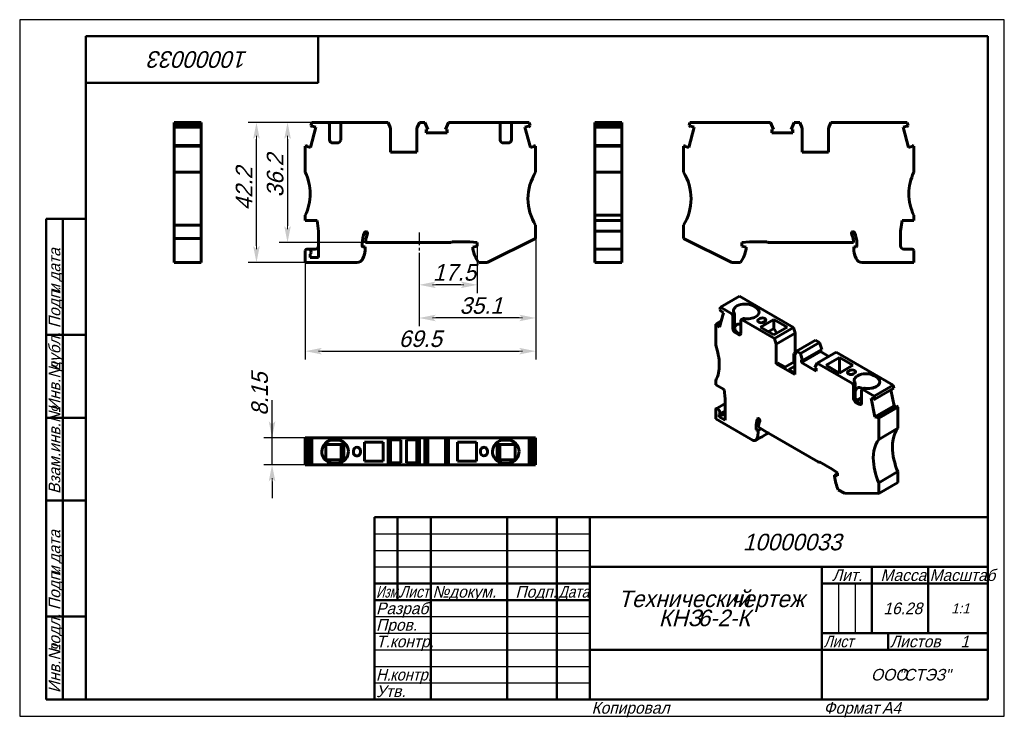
# Model space of a CAD drawing. Header units: millimetres. Extents: x 0 to 297, y 0 to 210.
import ezdxf

# ---------------------------------------------------------------- set-up
doc = ezdxf.new("R2010")
doc.units = ezdxf.units.MM
doc.linetypes.add('CENTER_per1_scale0.122441', pattern=[6.22, 3.8875, -0.7775, 0.7775, -0.7775])
doc.styles.add('TextStyle_1', font='T-FLEX Type A.TTF', dxfattribs={"oblique": 15, "height": 5})
doc.styles.add('TextStyle_2', font='T-FLEX Type A.TTF', dxfattribs={"oblique": 15, "height": 3.5})
doc.styles.add('TextStyle_3', font='T-FLEX Type A.TTF', dxfattribs={"width": 0.744064, "oblique": 15, "height": 3.5})
doc.styles.add('TextStyle_4', font='T-FLEX Type A.TTF', dxfattribs={"width": 0.883061, "oblique": 15, "height": 3.5})
doc.styles.add('TextStyle_5', font='T-FLEX Type A.TTF', dxfattribs={"width": 0.94413, "oblique": 15, "height": 3.5})
doc.styles.add('TextStyle_6', font='T-FLEX Type A.TTF', dxfattribs={"width": 0.98844, "oblique": 15, "height": 3.5})
doc.styles.add('TextStyle_7', font='T-FLEX Type A.TTF', dxfattribs={"oblique": 15, "height": 5})
doc.styles.add('TextStyle_8', font='T-FLEX Type A.TTF', dxfattribs={"oblique": 15, "height": 3})
doc.styles.add('TextStyle_9', font='T-FLEX Type A.TTF', dxfattribs={"oblique": 15, "height": 3.5})
doc.dimstyles.new('DIM_ST_1', dxfattribs={"dimtxt": 5, "dimasz": 5, "dimexe": 2.5, "dimexo": 0, "dimtad": 1, "dimrnd": 0.01, "dimdsep": 46, "dimtxsty": 'TextStyle_1', "dimblk": 'Arrow_3_C7_Status', "dimcen": 0.09, "dimclrd": 7, "dimclre": 7, "dimclrt": 7, "dimazin": 0, "dimtfac": 1, "dimtdec": 0, "dimtmove": 0, "dimatfit": 0, "dimldrblk": 'NONE', "dimfxl": 1, "dimtvp": 1, "dimtolj": 1, "dimarcsym": 0})

# ---------------------------------------------------------------- blocks, each defined once
blk = doc.blocks.new('Arrow_3_C7_Status')
at = {"color": 7, "linetype": 'Continuous', "lineweight": 0}
blk.add_line((-1, 0), (-0.8, 0), dxfattribs=at)
at = {"color": 7}
blk.add_solid([(-1, -0.2), (0, 0), (-0.8, 0), (-1, 0.2)], dxfattribs=at)
blk = doc.blocks.new('*D5')
at = {"color": 7, "lineweight": -2}
for p, q in [((155.64, 144.02), (155.64, 107.56)), ((86.14, 136.82), (86.14, 107.56)), ((91.14, 110.06), (150.64, 110.06))]:
    blk.add_line(p, q, dxfattribs=at)
at = {"layer": 'Defpoints', "color": 0}
for p in [(155.64, 144.02), (86.14, 136.82), (155.64, 110.06)]:
    blk.add_point(p, dxfattribs=at)
at = {"color": 7, "lineweight": -2, "xscale": 5, "yscale": 5, "zscale": 5}
for p, rotation in [((86.14, 110.06), 180), ((155.64, 110.06), 360)]:
    blk.add_blockref('Arrow_3_C7_Status', p, dxfattribs=dict(at, rotation=rotation))
blk = doc.blocks.new('_None')
blk = doc.blocks.new('*D6')
at = {"color": 7, "lineweight": -2}
for p, q in [((88.1, 179.02), (78.3, 179.02)), ((80.8, 174.02), (80.8, 147.82)), ((108.61, 142.82), (78.3, 142.82))]:
    blk.add_line(p, q, dxfattribs=at)
at = {"layer": 'Defpoints', "color": 0}
for p in [(88.1, 179.02), (80.8, 142.82), (108.61, 142.82)]:
    blk.add_point(p, dxfattribs=at)
at = {"color": 7, "lineweight": -2, "xscale": 5, "yscale": 5, "zscale": 5}
for p, rotation in [((80.8, 179.02), 90.00000000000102), ((80.8, 142.82), 270.000000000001)]:
    blk.add_blockref('Arrow_3_C7_Status', p, dxfattribs=dict(at, rotation=rotation))
blk = doc.blocks.new('*D7')
at = {"color": 7, "lineweight": -2}
for p, q in [((155.64, 144.02), (155.64, 117.56)), ((120.52, 139.66), (120.52, 117.56)), ((150.64, 120.06), (125.52, 120.06))]:
    blk.add_line(p, q, dxfattribs=at)
at = {"layer": 'Defpoints', "color": 0}
for p in [(155.64, 144.02), (120.52, 139.66), (120.52, 120.06)]:
    blk.add_point(p, dxfattribs=at)
at = {"color": 7, "lineweight": -2, "xscale": 5, "yscale": 5, "zscale": 5, "rotation": 180}
blk.add_blockref('Arrow_3_C7_Status', (120.52, 120.06), dxfattribs=at)
at = {"color": 7, "lineweight": -2, "xscale": 5, "yscale": 5, "zscale": 5}
blk.add_blockref('Arrow_3_C7_Status', (155.64, 120.06), dxfattribs=at)
blk = doc.blocks.new('*D8')
at = {"color": 7, "lineweight": -2}
for p, q in [((120.52, 139.66), (120.52, 127.56)), ((138.02, 142.02), (138.02, 127.56)), ((133.02, 130.06), (125.52, 130.06))]:
    blk.add_line(p, q, dxfattribs=at)
at = {"layer": 'Defpoints', "color": 0}
for p in [(120.52, 139.66), (138.02, 142.02), (120.52, 130.06)]:
    blk.add_point(p, dxfattribs=at)
at = {"color": 7, "lineweight": -2, "xscale": 5, "yscale": 5, "zscale": 5, "rotation": 180}
blk.add_blockref('Arrow_3_C7_Status', (120.52, 130.06), dxfattribs=at)
at = {"color": 7, "lineweight": -2, "xscale": 5, "yscale": 5, "zscale": 5}
blk.add_blockref('Arrow_3_C7_Status', (138.02, 130.06), dxfattribs=at)
blk = doc.blocks.new('*D9')
at = {"color": 7, "lineweight": -2}
for p, q in [((97.34, 179.02), (68.92, 179.02)), ((71.42, 141.82), (71.42, 174.02)), ((86.14, 136.82), (68.92, 136.82))]:
    blk.add_line(p, q, dxfattribs=at)
at = {"layer": 'Defpoints', "color": 0}
for p in [(71.42, 179.02), (97.34, 179.02), (86.14, 136.82)]:
    blk.add_point(p, dxfattribs=at)
at = {"color": 7, "lineweight": -2, "xscale": 5, "yscale": 5, "zscale": 5}
for p, rotation in [((71.42, 179.02), 90.0000000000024), ((71.42, 136.82), 270.0000000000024)]:
    blk.add_blockref('Arrow_3_C7_Status', p, dxfattribs=dict(at, rotation=rotation))
blk = doc.blocks.new('*D10')
at = {"color": 7, "lineweight": -2}
for p, q in [((76.12, 83.92), (76.12, 95.23)), ((76.12, 88.92), (76.12, 93.92)), ((88.1, 83.92), (73.62, 83.92)), ((76.12, 75.77), (76.12, 83.92)), ((88.1, 75.77), (73.62, 75.77)), ((76.12, 70.77), (76.12, 65.77))]:
    blk.add_line(p, q, dxfattribs=at)
at = {"layer": 'Defpoints', "color": 0}
for p in [(76.12, 83.92), (88.1, 83.92), (88.1, 75.77)]:
    blk.add_point(p, dxfattribs=at)
at = {"color": 7, "lineweight": -2, "xscale": 5, "yscale": 5, "zscale": 5}
for p, rotation in [((76.12, 83.92), 269.999999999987), ((76.12, 75.77), 89.99999999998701)]:
    blk.add_blockref('Arrow_3_C7_Status', p, dxfattribs=dict(at, rotation=rotation))
blk = doc.blocks.new('_FR1Страница_1')
at = {"color": 7, "linetype": 'Continuous', "lineweight": 25}
for p, q in [((0, 210), (0, 0)), ((297, 210), (0, 210)), ((297, 0), (297, 210)), ((107, 55), (172, 55)), ((107, 50), (172, 50)), ((107, 45), (172, 45)), ((247, 40), (247, 25)), ((252, 40), (252, 25)), ((107, 30), (172, 30)), ((107, 25), (172, 25)), ((107, 20), (172, 20)), ((242, 20), (292, 20)), ((262, 20), (262, 20)), ((107, 15), (172, 15)), ((107, 10), (172, 10)), ((0, 0), (297, 0))]:
    blk.add_line(p, q, dxfattribs=at)
at = {"color": 7, "linetype": 'Continuous', "lineweight": 50}
for p, q in [((20, 5), (20, 205)), ((20, 205), (292, 205)), ((90, 191), (90, 205)), ((292, 205), (292, 5)), ((20, 191), (90, 191)), ((8, 5), (8, 150)), ((8, 150), (20, 150)), ((13, 150), (13, 5)), ((8, 115), (20, 115)), ((8, 90), (20, 90)), ((20, 65), (8, 65)), ((107, 5), (107, 60)), ((107, 60), (292, 60)), ((114, 60), (114, 35)), ((124, 60), (124, 5)), ((147, 60), (147, 5)), ((162, 60), (162, 5)), ((172, 60), (172, 5)), ((172, 45), (292, 45)), ((242, 45), (242, 5)), ((257, 45), (257, 25)), ((274, 45), (274, 25)), ((107, 40), (172, 40)), ((242, 40), (292, 40)), ((107, 35), (172, 35)), ((8, 30), (20, 30)), ((242, 25), (292, 25)), ((262, 25), (262, 20)), ((172, 20), (292, 20)), ((20, 5), (8, 5)), ((292, 5), (20, 5))]:
    blk.add_line(p, q, dxfattribs=at)
at = {"color": 7, "oblique": 15}
for s, height, rotation, style, p in [('10000033', 5, 180, 'TextStyle_7', (68.88, 200.5)), ('дата', 3.5, 90, 'TextStyle_2', (12.25, 131.01)), ('Подп.', 3.5, 90, 'TextStyle_2', (12.25, 117)), ('и', 3.5, 90, 'TextStyle_2', (12.25, 127.51)), ('дубл.', 3.5, 90, 'TextStyle_2', (12.25, 104.01)), ('Инв.№', 3.5, 90, 'TextStyle_2', (12.25, 92)), ('Взам.инв.№', 3.5, 90, 'TextStyle_2', (12.25, 67)), ('дата', 3.5, 90, 'TextStyle_2', (12.25, 46.01)), ('Подп.', 3.5, 90, 'TextStyle_2', (12.25, 32)), ('и', 3.5, 90, 'TextStyle_2', (12.25, 42.51)), ('подл.', 3.5, 90, 'TextStyle_2', (12.25, 19.01)), ('Инв.№', 3.5, 90, 'TextStyle_2', (12.25, 7))]:
    blk.add_text(s, height=height, rotation=rotation, dxfattribs=dict(at, style=style)).set_placement(p)
for s, height, style, p in [('10000033', 5, 'TextStyle_7', (218.12, 50)), ('Лит.', 3.5, 'TextStyle_2', (245.03, 40.76)), ('Масса', 3.5, 'TextStyle_2', (259.65, 40.76)), ('№', 3.5, 'TextStyle_2', (124.5, 35.75)), ('Подп.', 3.5, 'TextStyle_2', (149.53, 35.75)), ('докум.', 3.5, 'TextStyle_2', (129.5, 35.75)), ('Технический', 5, 'TextStyle_7', (180.55, 32.88)), ('чертеж', 5, 'TextStyle_7', (214.51, 32.88)), ('Разраб.', 3.5, 'TextStyle_2', (107.5, 30.75)), ('16.28', 3.5, 'TextStyle_2', (260.53, 30.75)), ('1:1', 3, 'TextStyle_8', (280.99, 31)), ('КНЗ', 5, 'TextStyle_7', (192.75, 27.12)), ('6-2-К', 5, 'TextStyle_7', (204.54, 27.12)), ('Пров.', 3.5, 'TextStyle_2', (107.5, 25.75)), ('Т.контр.', 3.5, 'TextStyle_2', (107.5, 20.75)), ('Листов', 3.5, 'TextStyle_2', (262.5, 20.75)), ('1', 3.5, 'TextStyle_9', (283.78, 20.75)), ('ООО', 3.5, 'TextStyle_2', (256.78, 10.75)), ('"СТЭЗ"', 3.5, 'TextStyle_2', (265.03, 10.75)), ('Утв.', 3.5, 'TextStyle_2', (107.5, 5.75)), ('Копировал', 3.5, 'TextStyle_2', (172.5, 0.75)), ('Формат', 3.5, 'TextStyle_2', (242.5, 0.75)), ('A4', 3.5, 'TextStyle_2', (260.12, 0.75))]:
    blk.add_text(s, height=height, dxfattribs=dict(at, style=style)).set_placement(p)
for s, style, width, p in [('Масштаб', 'TextStyle_6', 0.98844, (274.5, 40.76)), ('Изм.', 'TextStyle_3', 0.744064, (107.5, 35.75)), ('Лист', 'TextStyle_4', 0.883061, (114.5, 35.75)), ('Дата', 'TextStyle_4', 0.883061, (162.5, 35.75)), ('Лист', 'TextStyle_4', 0.883061, (242.5, 20.75)), ('Н.', 'TextStyle_5', 0.94413, (107.5, 10.75)), ('контр.', 'TextStyle_5', 0.94413, (111.75, 10.75))]:
    blk.add_text(s, height=3.5, dxfattribs=dict(at, style=style, width=width)).set_placement(p)
blk = doc.blocks.new('Страница_1')
at = {"color": 7, "linetype": 'Continuous', "lineweight": 60}
for p, q in [((46.573, 178.061), (46.573, 179.024)), ((46.573, 179.024), (54.723, 179.024)), ((54.723, 178.061), (54.723, 179.024)), ((87.838, 178.061), (88.096, 179.024)), ((92.935, 179.024), (88.096, 179.024)), ((94.635, 179.024), (92.969, 179.024)), ((93.435, 173.824), (93.435, 178.524)), ((94.635, 179.024), (95.635, 179.024)), ((95.635, 179.024), (97.302, 179.024)), ((96.839, 178.585), (96.835, 178.524)), ((96.835, 178.524), (96.835, 173.824)), ((111.117, 179.024), (97.335, 179.024)), ((111.835, 177.324), (111.117, 179.024)), ((120.554, 179.024), (119.835, 177.324)), ((120.554, 179.024), (122.226, 179.024)), ((123.151, 176.919), (122.226, 179.024)), ((129.345, 179.024), (128.42, 176.919)), ((144.435, 179.024), (129.345, 179.024)), ((146.135, 179.024), (144.469, 179.024)), ((144.932, 178.585), (144.935, 178.524)), ((144.935, 178.524), (144.935, 173.824)), ((146.135, 179.024), (147.135, 179.024)), ((147.135, 179.024), (148.802, 179.024)), ((148.335, 173.824), (148.335, 178.524)), ((153.675, 179.024), (148.835, 179.024)), ((153.933, 178.061), (153.675, 179.024)), ((173.529, 179.023), (181.679, 179.023)), ((173.529, 178.06), (173.529, 179.023)), ((181.679, 178.06), (181.679, 179.023)), ((201.902, 178.06), (202.16, 179.023)), ((226.49, 179.023), (202.16, 179.023)), ((226.49, 179.023), (227.415, 176.918)), ((232.684, 176.918), (233.609, 179.023)), ((235.281, 179.023), (233.609, 179.023)), ((235.281, 179.023), (236, 177.323)), ((244, 177.323), (244.718, 179.023)), ((267.74, 179.023), (244.718, 179.023)), ((267.998, 178.06), (267.74, 179.023)), ((54.723, 178.061), (46.573, 178.061)), ((46.573, 178.061), (46.573, 177.629)), ((54.723, 177.629), (46.573, 177.629)), ((46.573, 177.615), (46.573, 177.622)), ((46.573, 177.615), (54.723, 177.615)), ((46.573, 172.052), (46.573, 177.615)), ((54.723, 178.061), (54.723, 177.629)), ((54.723, 177.622), (54.723, 177.615)), ((54.723, 177.615), (54.723, 172.052)), ((89.374, 177.615), (87.737, 171.505)), ((87.838, 178.061), (88.27, 177.629)), ((88.27, 177.629), (88.341, 177.892)), ((88.341, 177.892), (89.374, 177.615)), ((111.835, 170.024), (111.835, 177.324)), ((119.835, 177.324), (119.835, 170.024)), ((122.623, 176.919), (123.151, 176.919)), ((122.623, 175.849), (122.623, 176.919)), ((128.948, 175.849), (122.623, 175.849)), ((128.42, 176.919), (128.948, 176.919)), ((128.948, 176.919), (128.948, 175.849)), ((152.396, 177.615), (153.43, 177.892)), ((154.034, 171.505), (152.396, 177.615)), ((153.43, 177.892), (153.501, 177.629)), ((153.933, 178.061), (153.501, 177.629)), ((173.529, 178.06), (173.529, 177.628)), ((173.529, 178.06), (181.679, 178.06)), ((173.529, 177.628), (181.679, 177.628)), ((173.529, 177.614), (173.529, 177.621)), ((173.529, 172.051), (173.529, 177.614)), ((181.679, 177.614), (173.529, 177.614)), ((181.679, 178.06), (181.679, 177.628)), ((181.679, 177.621), (181.679, 177.614)), ((181.679, 177.614), (181.679, 172.051)), ((203.439, 177.614), (201.802, 171.504)), ((201.902, 178.06), (202.335, 177.628)), ((202.335, 177.628), (202.405, 177.891)), ((202.405, 177.891), (203.439, 177.614)), ((226.887, 176.918), (227.415, 176.918)), ((226.887, 175.848), (226.887, 176.918)), ((233.212, 175.848), (226.887, 175.848)), ((232.684, 176.918), (233.212, 176.918)), ((233.212, 176.918), (233.212, 175.848)), ((236, 177.323), (236, 170.023)), ((244, 170.023), (244, 177.323)), ((266.461, 177.614), (267.494, 177.891)), ((268.098, 171.504), (266.461, 177.614)), ((267.494, 177.891), (267.565, 177.628)), ((267.998, 178.06), (267.565, 177.628)), ((95.835, 172.824), (94.435, 172.824)), ((96.835, 173.824), (96.828, 173.702)), ((144.935, 173.824), (144.943, 173.702)), ((145.935, 172.824), (147.335, 172.824)), ((46.573, 171.874), (46.573, 172.045)), ((54.723, 172.045), (46.573, 172.045)), ((46.573, 171.874), (54.723, 171.874)), ((46.573, 164.024), (46.573, 171.874)), ((54.723, 171.874), (54.723, 172.045)), ((54.723, 164.024), (54.723, 171.874)), ((86.774, 172.045), (86.135, 171.874)), ((86.135, 171.874), (86.135, 164.024)), ((86.704, 171.782), (86.774, 172.045)), ((87.737, 171.505), (86.704, 171.782)), ((119.835, 170.024), (111.835, 170.024)), ((155.067, 171.782), (154.034, 171.505)), ((154.997, 172.045), (155.067, 171.782)), ((155.635, 171.874), (154.997, 172.045)), ((155.635, 164.024), (155.635, 171.874)), ((173.529, 172.044), (181.679, 172.044)), ((173.529, 171.873), (173.529, 172.044)), ((173.529, 171.873), (173.529, 164.023)), ((173.529, 171.873), (181.679, 171.873)), ((181.679, 172.044), (181.679, 171.873)), ((181.679, 171.873), (181.679, 164.023)), ((200.2, 171.873), (200.839, 172.044)), ((200.2, 164.023), (200.2, 171.873)), ((200.768, 171.781), (200.839, 172.044)), ((201.802, 171.504), (200.768, 171.781)), ((244, 170.023), (236, 170.023)), ((269.131, 171.781), (268.098, 171.504)), ((269.7, 171.873), (269.061, 172.044)), ((269.061, 172.044), (269.131, 171.781)), ((269.7, 171.873), (269.7, 164.023)), ((54.723, 164.024), (46.573, 164.024)), ((46.573, 164.024), (46.573, 156.024)), ((54.723, 164.024), (54.723, 156.024)), ((173.529, 164.023), (181.679, 164.023)), ((173.529, 157.523), (173.529, 164.023)), ((181.679, 157.523), (181.679, 164.023)), ((173.529, 151.023), (173.529, 157.523)), ((181.679, 151.023), (181.679, 157.523)), ((46.573, 156.024), (46.573, 148.024)), ((54.723, 156.024), (54.723, 148.024)), ((86.135, 151.024), (86.135, 149.424)), ((86.135, 149.424), (89.693, 149.424)), ((89.693, 149.424), (90.135, 146.278)), ((173.529, 151.023), (181.679, 151.023)), ((173.529, 151.023), (173.529, 149.423)), ((181.679, 149.423), (173.529, 149.423)), ((173.529, 146.277), (173.529, 149.423)), ((181.679, 151.023), (181.679, 149.423)), ((181.679, 149.423), (181.679, 146.277)), ((265.7, 146.277), (266.142, 149.423)), ((269.7, 149.423), (266.142, 149.423)), ((269.7, 151.023), (269.7, 149.423)), ((46.573, 144.024), (46.573, 148.024)), ((54.723, 148.024), (46.573, 148.024)), ((54.723, 144.024), (54.723, 148.024)), ((90.135, 138.324), (90.135, 146.278)), ((155.635, 144.024), (155.635, 148.024)), ((181.679, 146.277), (173.529, 146.277)), ((173.529, 146.277), (173.529, 141.823)), ((181.679, 140.83), (181.679, 146.277)), ((200.2, 144.023), (200.2, 148.023)), ((265.7, 146.277), (265.7, 141.823)), ((46.573, 136.824), (46.573, 144.024)), ((46.573, 144.024), (54.723, 144.024)), ((54.723, 136.824), (54.723, 144.024)), ((104.328, 142.831), (108.335, 142.831)), ((108.335, 142.824), (108.605, 142.824)), ((108.605, 142.824), (129.785, 142.824)), ((129.785, 142.824), (130.025, 142.824)), ((130.025, 142.831), (130.121, 142.831)), ((130.321, 143.031), (135.735, 143.031)), ((135.735, 143.031), (138.021, 142.831)), ((138.021, 142.831), (138.021, 142.024)), ((141.035, 136.824), (155.635, 144.024)), ((214.8, 136.823), (200.2, 144.023)), ((220.1, 143.031), (217.814, 142.831)), ((217.814, 142.023), (217.814, 142.831)), ((225.514, 143.031), (220.1, 143.031)), ((225.81, 142.831), (225.714, 142.831)), ((226.05, 142.823), (225.81, 142.823)), ((247.23, 142.823), (226.05, 142.823)), ((247.5, 142.823), (247.23, 142.823)), ((251.508, 142.831), (247.5, 142.831)), ((86.135, 140.324), (86.139, 140.385)), ((86.135, 140.324), (86.135, 136.824)), ((87.035, 140.824), (86.635, 140.824)), ((87.035, 140.824), (89.135, 140.824)), ((103.321, 142.531), (103.321, 141.671)), ((103.321, 141.671), (103.333, 141.605)), ((103.321, 141.671), (103.539, 141.472)), ((103.539, 141.472), (104.058, 141.517)), ((104.058, 141.517), (104.221, 141.531)), ((104.117, 139.768), (104.118, 139.777)), ((104.221, 141.531), (104.221, 140.975)), ((104.221, 140.975), (104.221, 140.975)), ((104.221, 140.975), (104.221, 140.975)), ((136.735, 141.376), (138.021, 141.72)), ((136.735, 141.014), (136.735, 141.376)), ((136.735, 140.924), (136.735, 141.014)), ((138.021, 141.72), (138.021, 142.024)), ((173.529, 140.823), (173.529, 141.823)), ((173.529, 140.384), (173.529, 140.823)), ((181.679, 140.823), (173.529, 140.823)), ((173.529, 140.323), (173.529, 140.384)), ((173.529, 140.323), (173.529, 136.823)), ((181.679, 140.384), (181.679, 140.823)), ((181.679, 140.323), (181.679, 140.384)), ((181.679, 140.323), (181.679, 136.823)), ((217.814, 141.719), (217.814, 142.023)), ((217.814, 141.719), (219.1, 141.375)), ((219.1, 141.375), (219.1, 141.013)), ((219.1, 141.013), (219.1, 140.923)), ((252.296, 141.471), (251.614, 141.531)), ((251.614, 141.531), (251.614, 141.367)), ((251.614, 141.367), (251.614, 140.974)), ((251.614, 140.974), (251.614, 140.974)), ((251.614, 140.974), (251.614, 140.974)), ((251.717, 139.776), (251.719, 139.767)), ((252.514, 141.67), (252.296, 141.471)), ((252.514, 141.67), (252.509, 141.628)), ((252.514, 142.531), (252.514, 141.67)), ((266.7, 140.823), (269.2, 140.823)), ((269.7, 140.323), (269.696, 140.384)), ((269.7, 140.323), (269.7, 136.823)), ((46.573, 136.824), (46.573, 136.824)), ((46.573, 136.824), (54.723, 136.824)), ((54.723, 136.824), (54.723, 136.824)), ((86.135, 136.824), (86.135, 136.824)), ((86.135, 136.824), (101.125, 136.824)), ((87.635, 139.253), (87.635, 138.324)), ((87.635, 138.324), (90.135, 138.324)), ((101.739, 136.831), (101.125, 136.831)), ((101.739, 136.831), (101.572, 136.83)), ((103.546, 137.974), (103.546, 137.974)), ((103.546, 137.974), (103.546, 137.974)), ((141.035, 136.824), (138.394, 136.824)), ((173.529, 136.823), (173.529, 136.823)), ((181.679, 136.823), (173.529, 136.823)), ((181.679, 136.823), (181.679, 136.823)), ((217.441, 136.823), (214.8, 136.823)), ((252.29, 137.973), (252.29, 137.973)), ((254.097, 136.831), (254.71, 136.825)), ((269.7, 136.823), (254.71, 136.823)), ((269.7, 136.823), (269.7, 136.823)), ((217.125, 126.61), (211.362, 123.283)), ((217.125, 126.61), (233.404, 117.212)), ((211.18, 122.602), (211.362, 123.283)), ((211.18, 122.602), (211.486, 122.072)), ((214.785, 121.307), (211.362, 123.283)), ((211.486, 122.072), (211.536, 122.258)), ((211.643, 122.163), (211.486, 122.072)), ((211.536, 122.258), (212.267, 121.61)), ((221.29, 123.675), (221.997, 123.267)), ((211.619, 119.194), (209.976, 118.245)), ((212.267, 121.61), (211.109, 117.29)), ((215.138, 116.857), (215.138, 120.695)), ((215.642, 120.986), (215.642, 117.148)), ((217.545, 119.355), (217.542, 119.307)), ((217.542, 119.307), (217.542, 115.469)), ((218.192, 119.851), (217.646, 119.536)), ((227.641, 113.885), (217.896, 119.511)), ((223.27, 119.878), (222.916, 119.674)), ((227.442, 119.593), (223.411, 117.266)), ((224.401, 118.817), (224.755, 119.021)), ((231.472, 117.266), (227.442, 119.593)), ((227.442, 119.593), (227.442, 116.904)), ((210.428, 118.124), (209.976, 118.245)), ((209.976, 118.245), (209.976, 111.836)), ((211.448, 118.556), (210.378, 117.938)), ((210.378, 117.938), (210.428, 118.124)), ((211.109, 117.29), (210.378, 117.938)), ((211.498, 118.742), (210.428, 118.124)), ((216.203, 115.839), (216.34, 115.755)), ((223.411, 117.266), (227.442, 114.939)), ((225.74, 115.921), (227.442, 116.904)), ((227.442, 114.939), (231.472, 117.266)), ((227.442, 116.904), (228.367, 115.473)), ((227.641, 113.885), (233.404, 117.212)), ((233.912, 115.531), (233.404, 117.212)), ((216.835, 115.061), (215.845, 115.633)), ((217.047, 115.347), (216.34, 115.755)), ((216.977, 115.388), (217.542, 115.714)), ((217.193, 115.267), (217.047, 115.347)), ((217.542, 115.469), (217.537, 115.373)), ((228.149, 112.203), (227.641, 113.885)), ((233.912, 115.531), (228.149, 112.203)), ((233.912, 109.57), (233.912, 115.531)), ((240.077, 113.359), (234.314, 110.032)), ((240.077, 113.359), (241.259, 112.677)), ((228.149, 106.243), (228.149, 112.203)), ((234.314, 110.032), (233.806, 108.937)), ((234.314, 110.032), (235.496, 109.35)), ((235.496, 109.35), (241.259, 112.677)), ((241.54, 109.922), (235.777, 106.595)), ((241.913, 110.58), (236.15, 107.253)), ((241.913, 110.58), (241.259, 112.677)), ((241.54, 110.365), (241.54, 109.922)), ((241.54, 109.922), (244.048, 108.474)), ((233.806, 106.937), (230.783, 105.192)), ((233.505, 109.335), (233.912, 109.57)), ((233.505, 106.763), (233.505, 109.335)), ((233.505, 109.335), (233.888, 109.114)), ((233.806, 108.937), (233.806, 102.977)), ((233.912, 109.57), (234.06, 109.485)), ((236.15, 107.253), (235.496, 109.35)), ((235.777, 107.469), (236.15, 107.253)), ((235.777, 106.595), (235.777, 107.469)), ((246.293, 109.77), (240.53, 106.443)), ((243.281, 105.794), (247.312, 108.121)), ((246.293, 109.77), (263.497, 99.838)), ((247.312, 108.121), (247.312, 103.467)), ((247.312, 108.121), (251.342, 105.794)), ((228.149, 106.243), (228.556, 106.478)), ((233.806, 102.977), (228.149, 106.243)), ((230.783, 105.192), (228.556, 106.478)), ((231.985, 104.498), (233.806, 105.549)), ((233.806, 103.446), (231.985, 104.498)), ((240.249, 104.013), (235.777, 106.595)), ((240.53, 106.443), (239.876, 105.102)), ((239.876, 105.102), (240.249, 104.886)), ((240.249, 104.886), (240.249, 104.013)), ((251.201, 100.282), (240.53, 106.443)), ((247.312, 103.467), (243.281, 105.794)), ((251.342, 105.794), (247.312, 103.467)), ((249.999, 104.038), (250.352, 104.242)), ((209.976, 101.221), (209.976, 99.915)), ((251.837, 103.385), (251.484, 103.181)), ((257.706, 102.65), (258.413, 102.242)), ((209.976, 99.915), (212.492, 98.463)), ((212.492, 98.463), (212.805, 95.713)), ((251.552, 99.721), (251.554, 99.67)), ((251.554, 99.67), (251.554, 95.833)), ((252.058, 99.961), (252.056, 100.013)), ((252.058, 96.123), (252.058, 99.961)), ((253.958, 94.444), (253.958, 98.282)), ((254.606, 98.825), (254.062, 98.511)), ((257.734, 96.51), (254.312, 98.486)), ((257.734, 96.51), (263.497, 99.838)), ((263.68, 98.946), (257.917, 95.619)), ((262.756, 98.413), (263.75, 93.552)), ((263.68, 98.946), (263.497, 99.838)), ((212.805, 89.219), (212.805, 95.713)), ((251.554, 95.833), (251.56, 95.73)), ((252.061, 96.02), (252.058, 96.123)), ((252.332, 95.139), (253.958, 96.077)), ((252.401, 95.022), (253.958, 95.921)), ((256.83, 95.882), (257.561, 95.686)), ((257.988, 90.225), (256.83, 95.882)), ((257.561, 95.686), (257.611, 95.442)), ((257.917, 95.619), (257.611, 95.442)), ((257.917, 95.619), (257.734, 96.51)), ((209.976, 92.485), (209.979, 92.533)), ((209.976, 92.485), (209.976, 89.627)), ((212.805, 94.287), (210.08, 92.714)), ((210.613, 92.526), (210.33, 92.689)), ((252.261, 94.608), (253.251, 94.036)), ((252.619, 94.814), (252.756, 94.73)), ((252.756, 94.73), (253.463, 94.322)), ((253.958, 94.72), (253.366, 94.378)), ((253.609, 94.243), (253.463, 94.322)), ((263.75, 93.552), (257.988, 90.225)), ((264.431, 93.6), (258.669, 90.273)), ((259.12, 89.872), (264.883, 93.199)), ((263.75, 93.552), (264.159, 93.443)), ((264.883, 93.199), (264.431, 93.6)), ((264.883, 86.79), (264.883, 93.199)), ((209.976, 89.627), (220.576, 83.508)), ((211.037, 90.24), (212.805, 91.26)), ((211.037, 90.998), (211.037, 90.24)), ((211.037, 90.24), (212.805, 89.219)), ((211.063, 91.011), (212.805, 92.017)), ((258.718, 90.029), (257.988, 90.225)), ((259.12, 89.872), (258.669, 90.273)), ((258.669, 90.273), (258.718, 90.029)), ((259.12, 83.463), (259.12, 89.872)), ((222.129, 87.271), (222.129, 86.569)), ((222.129, 86.569), (222.282, 86.317)), ((222.282, 86.317), (222.65, 86.142)), ((222.65, 86.142), (222.765, 86.087)), ((222.765, 86.087), (223.684, 86.618)), ((222.84, 87.105), (225.674, 85.469)), ((264.883, 86.79), (259.12, 83.463)), ((86.135, 83.917), (86.774, 83.917)), ((86.135, 83.917), (86.135, 75.767)), ((86.774, 83.917), (86.774, 75.767)), ((86.781, 83.917), (87.737, 83.917)), ((87.737, 83.917), (87.737, 75.767)), ((87.737, 83.917), (87.831, 83.917)), ((87.838, 83.917), (87.838, 75.767)), ((87.838, 83.917), (88.096, 83.917)), ((88.096, 83.917), (88.096, 75.767)), ((88.096, 83.917), (111.117, 83.917)), ((94.635, 83.267), (95.635, 83.267)), ((111.835, 83.917), (111.117, 83.917)), ((111.117, 75.767), (111.117, 83.917)), ((111.835, 83.917), (111.835, 75.767)), ((111.835, 83.917), (119.835, 83.917)), ((111.835, 83.342), (114.985, 83.342)), ((114.985, 83.342), (114.985, 76.342)), ((116.685, 76.342), (116.685, 83.342)), ((116.685, 83.342), (119.835, 83.342)), ((119.835, 83.917), (119.835, 75.767)), ((120.554, 83.917), (119.835, 83.917)), ((120.554, 83.917), (122.226, 83.917)), ((120.554, 83.917), (120.554, 75.767)), ((122.226, 75.767), (122.226, 83.917)), ((123.151, 83.917), (122.226, 83.917)), ((123.151, 83.917), (123.151, 75.767)), ((123.158, 83.917), (128.413, 83.917)), ((129.345, 83.917), (128.42, 83.917)), ((128.42, 83.917), (128.42, 75.767)), ((129.345, 83.917), (129.345, 75.767)), ((129.345, 83.917), (153.675, 83.917)), ((146.135, 83.267), (147.135, 83.267)), ((153.675, 75.767), (153.675, 83.917)), ((153.933, 83.917), (153.675, 83.917)), ((153.933, 83.917), (153.933, 75.767)), ((153.94, 83.917), (154.034, 83.917)), ((154.034, 83.917), (154.99, 83.917)), ((154.034, 83.917), (154.034, 75.767)), ((154.997, 83.917), (154.997, 75.767)), ((155.635, 83.917), (154.997, 83.917)), ((155.635, 75.767), (155.635, 83.917)), ((221.01, 83.263), (220.576, 83.514)), ((222.765, 86.087), (222.765, 85.633)), ((225.674, 85.463), (225.865, 85.353)), ((225.865, 85.353), (240.842, 76.706)), ((97.368, 81.867), (91.835, 81.867)), ((92.335, 77.267), (92.335, 81.867)), ((96.935, 81.867), (96.935, 77.267)), ((97.368, 81.867), (97.589, 81.867)), ((97.502, 81.867), (97.844, 82.482)), ((97.735, 81.867), (97.589, 81.867)), ((97.735, 77.267), (97.735, 81.867)), ((103.985, 82.617), (103.985, 76.917)), ((109.685, 82.617), (103.985, 82.617)), ((109.685, 76.917), (109.685, 82.617)), ((132.085, 76.917), (132.085, 82.617)), ((132.085, 82.617), (137.785, 82.617)), ((137.785, 82.617), (137.785, 76.917)), ((144.269, 81.867), (143.927, 82.482)), ((144.035, 77.267), (144.035, 81.867)), ((144.035, 81.867), (144.182, 81.867)), ((144.403, 81.867), (144.182, 81.867)), ((144.403, 81.867), (149.935, 81.867)), ((144.835, 81.867), (144.835, 77.267)), ((149.435, 77.267), (149.435, 81.867)), ((97.368, 77.267), (92.186, 77.267)), ((97.589, 77.111), (97.368, 77.267)), ((97.589, 77.267), (97.589, 77.111)), ((97.735, 77.267), (97.589, 77.267)), ((100.685, 80.017), (100.685, 79.517)), ((102.785, 79.517), (102.785, 80.017)), ((138.985, 79.517), (138.985, 80.017)), ((141.085, 80.017), (141.085, 79.517)), ((144.035, 77.267), (144.182, 77.267)), ((144.182, 77.111), (144.403, 77.267)), ((144.182, 77.267), (144.182, 77.111)), ((144.403, 77.267), (149.585, 77.267)), ((86.774, 75.767), (86.135, 75.767)), ((87.737, 75.767), (86.781, 75.767)), ((87.831, 75.767), (87.737, 75.767)), ((87.838, 75.767), (88.096, 75.767)), ((92.935, 75.767), (88.096, 75.767)), ((92.935, 75.767), (93.435, 75.767)), ((93.435, 75.767), (93.435, 76.479)), ((94.435, 75.767), (93.435, 75.767)), ((94.435, 76.272), (94.635, 76.267)), ((95.835, 75.767), (94.435, 75.767)), ((95.635, 76.267), (94.635, 76.267)), ((95.835, 76.272), (95.635, 76.267)), ((96.828, 75.767), (95.835, 75.767)), ((96.828, 76.476), (96.835, 76.479)), ((96.829, 75.767), (96.828, 75.767)), ((96.835, 76.479), (96.839, 76.48)), ((96.835, 76.479), (96.835, 75.767)), ((97.335, 75.767), (96.839, 75.767)), ((111.117, 75.767), (97.335, 75.767)), ((97.589, 77.111), (97.688, 76.932)), ((103.985, 76.917), (109.685, 76.917)), ((111.835, 75.767), (111.117, 75.767)), ((114.985, 76.342), (111.835, 76.342)), ((119.835, 75.767), (111.835, 75.767)), ((119.835, 76.342), (116.685, 76.342)), ((120.554, 75.767), (119.835, 75.767)), ((120.554, 75.767), (122.226, 75.767)), ((123.151, 75.767), (122.226, 75.767)), ((128.413, 75.767), (123.158, 75.767)), ((129.345, 75.767), (128.42, 75.767)), ((144.435, 75.767), (129.345, 75.767)), ((137.785, 76.917), (132.085, 76.917)), ((144.182, 77.111), (144.083, 76.932)), ((144.435, 75.767), (144.932, 75.767)), ((144.935, 76.479), (144.932, 76.48)), ((144.932, 75.767), (144.935, 75.767)), ((144.943, 76.476), (144.935, 76.479)), ((144.935, 76.479), (144.935, 75.767)), ((144.942, 75.767), (144.943, 75.767)), ((144.943, 75.767), (145.935, 75.767)), ((145.935, 76.272), (146.135, 76.267)), ((145.935, 75.767), (147.335, 75.767)), ((146.135, 76.267), (147.135, 76.267)), ((147.335, 76.272), (147.135, 76.267)), ((147.335, 75.767), (148.335, 75.767)), ((148.335, 75.767), (148.335, 76.479)), ((148.835, 75.767), (148.335, 75.767)), ((153.675, 75.767), (148.835, 75.767)), ((153.933, 75.767), (153.675, 75.767)), ((154.034, 75.767), (153.94, 75.767)), ((154.99, 75.767), (154.034, 75.767)), ((155.635, 75.767), (154.997, 75.767)), ((240.842, 76.706), (241.011, 76.608)), ((241.011, 76.614), (241.079, 76.575)), ((241.179, 76.565), (241.279, 76.623)), ((241.221, 76.657), (245.049, 74.446)), ((245.049, 74.446), (246.665, 73.35)), ((245.756, 72.686), (246.665, 73.211)), ((245.756, 72.686), (246.665, 72.443)), ((245.756, 72.391), (245.756, 72.686)), ((245.756, 72.317), (245.756, 72.391)), ((246.665, 73.35), (246.665, 72.691)), ((246.665, 72.443), (246.665, 72.691)), ((264.883, 73.726), (259.12, 70.399)), ((264.883, 70.46), (264.883, 73.726)), ((259.12, 67.133), (264.883, 70.46)), ((259.12, 67.133), (259.12, 70.399)), ((248.797, 67.214), (246.929, 68.293)), ((248.797, 67.214), (259.12, 67.133))]:
    blk.add_line(p, q, dxfattribs=at)
at = {"color": 7, "linetype": 'CENTER_per1_scale0.122441', "lineweight": 25}
blk.add_line((120.521, 145.884), (120.521, 139.664), dxfattribs=at)
blk.add_line((120.521, 145.884), (120.521, 139.664), dxfattribs=at)
at = {"color": 7, "lineweight": 60, "flags": 128}
for points in [[(251.615, 140.85), (251.614, 140.919), (251.614, 140.974)], [(103.546, 137.974), (103.61, 138.114), (103.659, 138.225)], [(216.34, 123.675), (216.034, 123.473), (215.777, 123.249), (215.573, 123.008), (215.427, 122.753), (215.341, 122.489), (215.315, 122.221), (215.352, 121.954), (215.45, 121.691)], [(221.29, 123.675), (220.76, 123.926), (220.155, 124.113), (219.498, 124.228), (218.815, 124.267), (218.132, 124.228), (217.476, 124.113), (216.871, 123.926), (216.34, 123.675)], [(221.997, 123.267), (222.432, 122.961), (222.756, 122.611), (222.955, 122.232), (223.022, 121.838), (222.955, 121.444), (222.756, 121.065), (222.432, 120.715), (221.997, 120.409)], [(214.785, 121.307), (214.92, 121.198), (215.035, 121.043), (215.111, 120.867), (215.138, 120.695)], [(215.45, 121.691), (215.511, 121.552), (215.574, 121.372), (215.602, 121.273), (215.623, 121.173), (215.637, 121.075), (215.642, 120.986)], [(217.896, 119.511), (217.771, 119.557), (217.662, 119.544), (217.583, 119.473), (217.545, 119.355)], [(218.195, 119.846), (218.223, 119.866), (218.381, 119.904), (218.561, 119.895)], [(221.997, 120.409), (221.647, 120.232), (221.26, 120.084), (220.842, 119.966), (220.4, 119.882), (219.944, 119.832), (219.479, 119.817), (219.016, 119.839), (218.561, 119.895)], [(224.401, 118.817), (224.061, 118.686), (223.659, 118.639), (223.257, 118.686), (222.916, 118.817), (222.689, 119.014), (222.609, 119.246), (222.689, 119.478), (222.916, 119.674)], [(223.27, 119.878), (223.611, 120.01), (224.012, 120.056), (224.414, 120.01), (224.755, 119.878), (224.983, 119.682), (225.062, 119.45), (224.983, 119.218), (224.755, 119.021)], [(215.845, 115.633), (215.575, 115.851), (215.345, 116.16), (215.192, 116.514), (215.138, 116.857)], [(215.642, 117.136), (215.724, 117.352), (215.904, 117.676), (216.111, 117.926), (216.34, 118.101)], [(215.642, 117.148), (215.651, 116.976), (215.677, 116.791), (215.784, 116.412), (215.962, 116.076), (216.076, 115.942), (216.203, 115.839)], [(216.34, 118.101), (216.545, 118.191), (216.766, 118.232), (217.002, 118.224), (217.25, 118.165), (217.542, 118.034)], [(217.537, 115.373), (217.461, 115.136), (217.304, 114.995), (217.086, 114.969), (216.835, 115.061)], [(217.193, 115.267), (217.472, 115.191), (217.479, 115.193)], [(249.999, 104.038), (249.771, 103.842), (249.691, 103.61), (249.771, 103.378), (249.999, 103.181), (250.339, 103.05), (250.741, 103.003), (251.143, 103.05), (251.484, 103.181)], [(251.837, 103.385), (252.065, 103.582), (252.145, 103.814), (252.065, 104.046), (251.837, 104.242), (251.496, 104.374), (251.095, 104.42), (250.693, 104.374), (250.352, 104.242)], [(252.756, 102.65), (252.45, 102.448), (252.193, 102.225), (251.989, 101.983), (251.843, 101.728), (251.757, 101.465), (251.731, 101.197), (251.768, 100.929), (251.866, 100.666)], [(257.706, 102.65), (257.176, 102.902), (256.571, 103.088), (255.914, 103.203), (255.231, 103.242), (254.548, 103.203), (253.892, 103.088), (253.287, 102.902), (252.756, 102.65)], [(258.413, 102.242), (258.848, 101.936), (259.172, 101.586), (259.371, 101.207), (259.438, 100.813), (259.371, 100.419), (259.172, 100.04), (258.848, 99.691), (258.413, 99.384)], [(251.201, 100.282), (251.326, 100.184), (251.435, 100.045), (251.514, 99.884), (251.552, 99.721)], [(252.756, 98.978), (252.488, 98.764), (252.252, 98.445), (252.058, 98.028)], [(254.324, 98.662), (254.059, 98.859), (253.696, 99.032), (253.354, 99.108), (253.039, 99.088), (252.756, 98.978)], [(254.312, 98.486), (254.177, 98.533), (254.062, 98.511), (253.985, 98.423), (253.958, 98.282)], [(254.977, 98.87), (254.783, 98.878), (254.617, 98.831), (254.607, 98.824)], [(258.413, 99.384), (258.063, 99.207), (257.676, 99.059), (257.258, 98.942), (256.816, 98.857), (256.36, 98.807), (255.895, 98.793), (255.432, 98.814), (254.977, 98.87)], [(251.56, 95.73), (251.636, 95.405), (251.793, 95.083), (252.011, 94.805), (252.261, 94.608)], [(252.619, 94.814), (252.395, 95.029), (252.223, 95.331), (252.111, 95.678), (252.061, 96.02)], [(209.979, 92.533), (210.017, 92.652), (210.096, 92.722), (210.205, 92.735), (210.33, 92.689)], [(211.249, 91.423), (211.201, 91.733), (211.063, 92.051), (210.856, 92.329), (210.613, 92.526)], [(253.251, 94.036), (253.522, 93.942), (253.751, 93.987), (253.905, 94.163), (253.958, 94.444)], [(253.905, 94.167), (253.76, 94.185), (253.609, 94.243)], [(211.037, 90.998), (211.127, 91.061), (211.194, 91.155), (211.235, 91.278), (211.249, 91.423)], [(223.245, 88.953), (223.273, 89.088), (223.25, 89.256), (223.175, 89.436), (223.121, 89.52), (223.059, 89.596), (222.991, 89.66), (222.92, 89.709), (222.782, 89.756), (222.669, 89.733), (222.594, 89.648)], [(264.883, 86.79), (264.393, 86.074), (263.986, 85.262), (263.666, 84.36), (263.435, 83.377), (263.295, 82.321), (263.249, 81.202)], [(222.287, 83.459), (222.069, 83.201), (221.765, 83.08), (221.403, 83.099), (221.01, 83.263)], [(222.287, 83.459), (222.515, 83.985), (222.671, 84.58), (222.765, 85.633)], [(259.12, 83.463), (258.63, 82.747), (258.223, 81.935), (257.903, 81.033), (257.672, 80.05), (257.532, 78.994), (257.486, 77.874)]]:
    blk.add_lwpolyline(points, dxfattribs=at)
at = {"color": 7, "linetype": 'Continuous', "lineweight": 60}
for centre, radius, start, end in [((92.935, 178.524), 0.5, 0, 90), ((97.335, 178.524), 0.5, 90, 173), ((144.435, 178.524), 0.5, 7, 90), ((148.835, 178.524), 0.5, 90, 180), ((94.435, 173.824), 1, 180, 270), ((95.835, 173.824), 1, 270, 353), ((145.935, 173.824), 1, 187, 270), ((147.335, 173.824), 1, 270, 0.00001), ((72.617, 157.524), 15, 360, 25.67929), ((168.324, 156.024), 15, 147.76905, 180), ((187.511, 156.023), 15, 0, 32.23095), ((283.218, 157.523), 15, 154.32071, 180), ((72.617, 157.524), 15, 334.32071, 360), ((283.218, 157.523), 15, 180, 205.67929), ((168.324, 156.024), 15, 180, 212.23095), ((187.511, 156.023), 15, 327.76905, 0), ((111.628, 142.53), 8.306, 157.03066, 179.99184), ((104.44, 145.576), 0.5, 337.02176, 157.02176), ((251.395, 145.576), 0.5, 22.97824, 202.97824), ((244.208, 142.529), 8.306, 0.0083, 22.96932), ((111.621, 142.531), 7.3, 173.24367, 177.64472), ((111.621, 142.531), 7.3, 157.02176, 173.24367), ((130.121, 143.031), 0.2, 270, 359.99998), ((225.714, 143.031), 0.2, 180.00002, 270), ((244.214, 142.531), 7.3, 6.75633, 22.97824), ((244.214, 142.531), 7.3, 2.35528, 6.75633), ((86.635, 140.324), 0.5, 90, 173), ((87.035, 139.924), 0.9, 0.00001, 90), ((87.035, 139.924), 0.9, 311.81031, 360), ((89.135, 141.824), 1, 270, 359.99999), ((103.507, 141.716), 0.2, 205.42066, 211.30226), ((103.537, 141.659), 0.2, 212.67818, 227.29235), ((97.219, 140.976), 7.002, 334.61797, 359.99587), ((97.219, 140.975), 7.002, 342.60158, 348.77053), ((97.219, 140.976), 7.002, 348.94481, 359.99497), ((97.262, 141.065), 6.976, 349.32335, 349.69082), ((146.129, 142.339), 9.5, 188.5682, 215.49032), ((209.706, 142.339), 9.5, 324.50968, 351.4318), ((258.616, 140.975), 7.002, 180.00428, 205.38151), ((258.587, 141.005), 6.978, 189.81575, 191.30149), ((258.591, 140.982), 6.978, 191.36035, 198.08213), ((266.7, 141.823), 1, 180, 270), ((269.2, 140.323), 0.5, 7, 90), ((56.959, 794.975), 659.657, 273.869824, 273.878049), ((101.741, 138.828), 1.996, 269.93068, 334.6838), ((101.744, 138.832), 1.996, 288.17969, 310.93159), ((101.801, 138.782), 1.922, 310.55007, 335.14978), ((97.239, 140.955), 6.976, 336.41599, 341.67879), ((258.605, 140.94), 6.978, 198.38863, 203.44793), ((254.094, 138.827), 1.996, 205.3162, 270.06932), ((254.494, 862.845), 726.017, 269.981668, 269.994526), ((255.3, 862.84), 726.017, 269.959753, 270.040247), ((259.323, 862.839), 726.017, 269.877297, 270.122703), ((192.15, 105.628), 18.876, 0.89686, 19.19941), ((201.168, 105.652), 9.86, 333.30003, 1.58211), ((250.158, 99.815), 1.908, 5.95547, 26.50906), ((227.81, 87.392), 5.682, 156.60939, 181.21967), ((227.339, 87.114), 4.488, 155.80192, 174.50417), ((94.635, 79.767), 3.5, 90, 180), ((95.635, 79.767), 3.5, 0, 90), ((146.135, 79.767), 3.5, 90, 180), ((147.135, 79.767), 3.5, 360, 90), ((-1187.619, 2530.733), 2824.472, 299.938724, 300.028501), ((101.735, 80.017), 1.05, 0.00001, 180), ((140.035, 80.017), 1.05, 0, 180.00001), ((283.21, 81.649), 19.966, 181.28486, 203.38064), ((94.635, 79.767), 3.5, 180, 240.94072), ((95.635, 79.767), 3.5, 299.05928, 0), ((101.735, 79.517), 1.05, 180, 0.00001), ((140.035, 79.517), 1.05, 180, 0), ((146.135, 79.767), 3.5, 180, 240.94072), ((147.135, 79.767), 3.5, 299.05928, 360), ((277.447, 78.322), 19.966, 181.28486, 203.38064), ((94.635, 79.767), 3.5, 240.94072, 249.94896), ((94.635, 79.767), 3.5, 249.94896, 266.72417), ((95.635, 79.767), 3.5, 273.27583, 289.92121), ((95.635, 79.767), 3.5, 290.11601, 299.05928), ((146.136, 79.767), 3.5, 240.94077, 249.88395), ((146.135, 79.767), 3.5, 250.0788, 266.72417), ((147.135, 79.767), 3.5, 273.27584, 290.05103), ((147.135, 79.767), 3.5, 290.05104, 299.05928), ((259.529, 74.148), 13.894, 187.57157, 204.9258)]:
    blk.add_arc(centre, radius, start, end, dxfattribs=at)
for centre, major_axis, start_param, end_param in [((227.998, 83.883), (-3.65, 6.322), 0.667478, 0.7442907), ((241.079, 76.738), (-0.1, 0.173), 2.3561945, 3.9269908)]:
    blk.add_ellipse(centre, major_axis=major_axis, ratio=0.5773503, start_param=start_param, end_param=end_param, dxfattribs=at)
blk.add_blockref('_FR1Страница_1', (0, 0))
at = {"color": 7, "style": 'TextStyle_1', "oblique": 15}
for s, p in [('36.2', (79.545, 156.474)), ('42.2', (70.165, 152.566)), ('8.15', (74.865, 90.587))]:
    blk.add_text(s, height=5, rotation=90, dxfattribs=at).set_placement(p)
for s, p in [('17.5', (124.626, 131.314)), ('35.1', (132.678, 121.314)), ('69.5', (114.335, 111.314))]:
    blk.add_text(s, height=5, dxfattribs=at).set_placement(p)
for base, p1, p2, angle, picture, middle in [((71.415, 179.024), (86.135, 136.824), (97.335, 179.024), 90, '*D9', (71.415, 157.924)), ((80.795, 142.824), (88.096, 179.024), (108.605, 142.824), 270, '*D6', (80.795, 161.654)), ((120.521, 120.064), (155.635, 144.024), (120.521, 139.664), 180, '*D7', (137.145, 120.064)), ((120.521, 130.064), (138.021, 142.024), (120.521, 139.664), 180, '*D8', (129.271, 130.064)), ((76.115, 83.917), (88.096, 75.767), (88.096, 83.917), 90, '*D10', (76.115, 95.232))]:
    dim = blk.add_linear_dim(base=base, p1=p1, p2=p2, angle=angle, text=' ', dimstyle='DIM_ST_1')
    dim.commit()
    dim.dimension.update_dxf_attribs({"geometry": picture, "text_midpoint": middle, "dimtype": 160})
dim = blk.add_linear_dim(base=(155.635, 110.064), p1=(86.135, 136.824), p2=(155.635, 144.024), text=' ', dimstyle='DIM_ST_1')
dim.commit()
dim.dimension.update_dxf_attribs({"geometry": '*D5', "text_midpoint": (119.515, 110.064), "dimtype": 160})

msp = doc.modelspace()

# ---------------------------------------------------------------- block references
msp.add_blockref('Страница_1', (0, 0))

doc.saveas('drawing.dxf')
